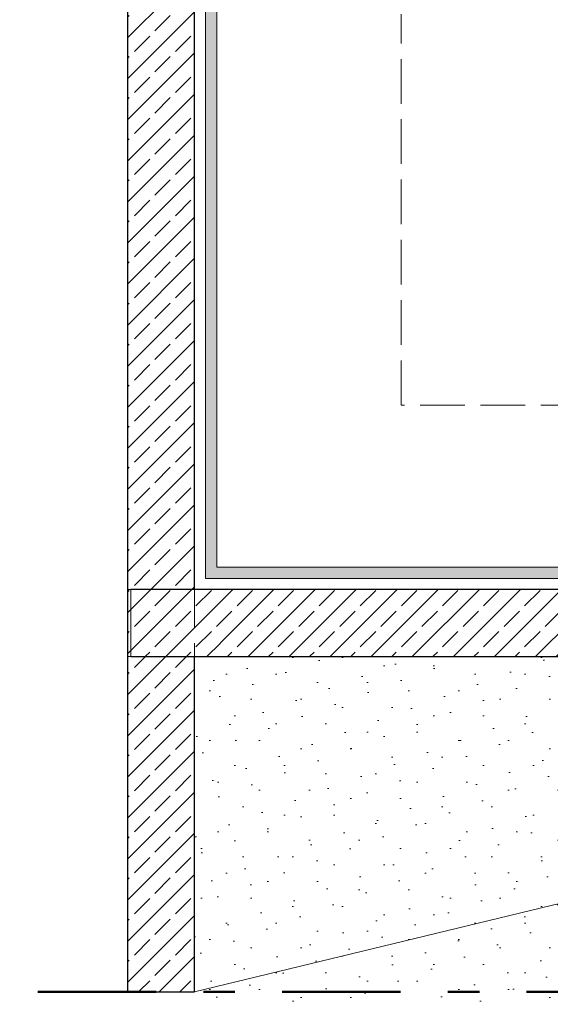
# Model space of a CAD drawing. Header units: centimetres. Extents: x -520 to 22173, y -1503 to 4054.
# Tile 35 of 82: x 9240 to 9478, y 2367 to 2807. Entities that reach past the tile are written whole.
import ezdxf

# ---------------------------------------------------------------- set-up
doc = ezdxf.new("R2010")
doc.units = ezdxf.units.CM
doc.header["$LTSCALE"] = 0.1
doc.header["$MEASUREMENT"] = 0
for name, pattern in [('$0$HIDDEN', [952.5, 635, -317.5]), ('Krawędzie ukryte', [270, 200, -70]), ('Przerywana podwójnie', [1093.611073, 529.166651, -211.666656, 141.111112, -211.666656]), ('Wipeout_Contour', [1000, 0, -1000])]:
    doc.linetypes.add(name, pattern=pattern)
for name, color, linetype in [('0_Teren', 7, 'Continuous'), ('2_barierki.K_IR', 7, 'Continuous'), ('2_schody.K_IR', 7, 'Continuous'), ('2_słupy.K_IR', 7, 'Continuous'), ('2_ściany podporowe.ISTN', 7, 'Continuous'), ('2_ściany podporowe.K_IR', 7, 'Continuous'), ('3_opisy.K_IR', 7, 'Continuous'), ('5_opisy.K_IR', 7, 'Continuous'), ('5_wymiary.K_IR', 7, 'Continuous')]:
    doc.layers.add(name, color=color, linetype=linetype)
doc.styles.add('GENERATED_STYLE_2', font='txt')
doc.dimstyles.new('GENERATED_STYLE__3', dxfattribs={"dimtxt": 18, "dimasz": 9.178744, "dimexe": 0.18, "dimexo": 2, "dimgap": 0.09, "dimtad": 1, "dimdec": 0, "dimzin": 0, "dimdsep": 46, "dimtxsty": 'GENERATED_STYLE_2', "dimblk": 'ARROWHEAD_2', "dimblk1": 'ARROWHEAD_2', "dimblk2": 'ARROWHEAD_2', "dimcen": 0.09, "dimclrd": 1, "dimclre": 1, "dimclrt": 1, "dimadec": 1, "dimazin": 0, "dimtfac": 1, "dimtdec": 4, "dimtmove": 0, "dimatfit": 3, "dimfxl": 1, "dimtolj": 1, "dimtzin": 0, "dimarcsym": 0})
pattern_1 = [(45, (8385.933, 775.433), (-9.19239, 9.19239), []), (45, (8381.337, 780.03), (-9.19239, 9.19239), [9.75, -3.25])]

# ---------------------------------------------------------------- blocks, each defined once
blk = doc.blocks.new('*X149', base_point=(8385.93, 775.43))
at = {"layer": '0_Teren', "color": 253, "linetype": 'Continuous', "lineweight": 0, "true_color": 0x9f9f9f}
for p, q in [((9335.93, 2791.43), (9335.93, 2816.43)), ((9335.93, 2816.43), (9335.93, 2791.43)), ((9385.93, 2791.43), (9385.93, 2816.43)), ((9385.93, 2816.43), (9385.93, 2791.43)), ((9435.93, 2791.43), (9435.93, 2816.43)), ((9435.93, 2816.43), (9435.93, 2791.43)), ((9318.8, 2795.43), (9323.43, 2795.43)), ((9318.8, 2795.43), (9323.43, 2795.43)), ((9323.43, 2795.43), (9323.43, 2791.43)), ((9323.43, 2791.43), (9323.43, 2795.43)), ((9348.43, 2791.43), (9348.43, 2795.43)), ((9348.43, 2795.43), (9348.43, 2791.43)), ((9348.43, 2795.43), (9360.93, 2795.43)), ((9348.43, 2795.43), (9373.43, 2795.43)), ((9360.93, 2795.43), (9373.43, 2795.43)), ((9360.93, 2770.43), (9360.93, 2795.43)), ((9360.93, 2795.43), (9360.93, 2770.43)), ((9373.43, 2795.43), (9373.43, 2791.43)), ((9373.43, 2791.43), (9373.43, 2795.43)), ((9398.43, 2791.43), (9398.43, 2795.43)), ((9398.43, 2795.43), (9398.43, 2791.43)), ((9398.43, 2795.43), (9410.93, 2795.43)), ((9398.43, 2795.43), (9423.43, 2795.43)), ((9410.93, 2795.43), (9423.43, 2795.43)), ((9410.93, 2770.43), (9410.93, 2795.43)), ((9410.93, 2795.43), (9410.93, 2770.43)), ((9423.43, 2795.43), (9423.43, 2791.43)), ((9423.43, 2791.43), (9423.43, 2795.43)), ((9448.43, 2791.43), (9448.43, 2795.43)), ((9448.43, 2795.43), (9448.43, 2791.43)), ((9448.43, 2795.43), (9460.93, 2795.43)), ((9448.43, 2795.43), (9473.43, 2795.43)), ((9460.93, 2795.43), (9473.43, 2795.43)), ((9460.93, 2770.43), (9460.93, 2795.43)), ((9460.93, 2795.43), (9460.93, 2770.43)), ((9473.43, 2795.43), (9473.43, 2791.43)), ((9473.43, 2791.43), (9473.43, 2795.43)), ((9323.43, 2791.43), (9335.93, 2791.43)), ((9323.43, 2791.43), (9348.43, 2791.43)), ((9335.93, 2791.43), (9348.43, 2791.43)), ((9373.43, 2791.43), (9385.93, 2791.43)), ((9373.43, 2791.43), (9398.43, 2791.43)), ((9385.93, 2791.43), (9398.43, 2791.43)), ((9423.43, 2791.43), (9435.93, 2791.43)), ((9423.43, 2791.43), (9448.43, 2791.43)), ((9435.93, 2791.43), (9448.43, 2791.43)), ((9473.43, 2791.43), (9485.93, 2791.43)), ((9473.43, 2791.43), (9498.43, 2791.43)), ((9323.43, 2770.43), (9323.43, 2774.43)), ((9323.43, 2774.43), (9323.43, 2770.43)), ((9323.43, 2774.43), (9335.93, 2774.43)), ((9323.43, 2774.43), (9348.43, 2774.43)), ((9335.93, 2774.43), (9348.43, 2774.43)), ((9335.93, 2749.43), (9335.93, 2774.43)), ((9335.93, 2774.43), (9335.93, 2749.43)), ((9348.43, 2774.43), (9348.43, 2770.43)), ((9348.43, 2770.43), (9348.43, 2774.43)), ((9373.43, 2770.43), (9373.43, 2774.43)), ((9373.43, 2774.43), (9373.43, 2770.43)), ((9373.43, 2774.43), (9385.93, 2774.43)), ((9373.43, 2774.43), (9398.43, 2774.43)), ((9385.93, 2774.43), (9398.43, 2774.43)), ((9385.93, 2749.43), (9385.93, 2774.43)), ((9385.93, 2774.43), (9385.93, 2749.43)), ((9398.43, 2774.43), (9398.43, 2770.43)), ((9398.43, 2770.43), (9398.43, 2774.43)), ((9423.43, 2770.43), (9423.43, 2774.43)), ((9423.43, 2774.43), (9423.43, 2770.43)), ((9423.43, 2774.43), (9435.93, 2774.43)), ((9423.43, 2774.43), (9448.43, 2774.43)), ((9435.93, 2774.43), (9448.43, 2774.43)), ((9435.93, 2749.43), (9435.93, 2774.43)), ((9435.93, 2774.43), (9435.93, 2749.43)), ((9448.43, 2774.43), (9448.43, 2770.43)), ((9448.43, 2770.43), (9448.43, 2774.43)), ((9473.43, 2770.43), (9473.43, 2774.43)), ((9473.43, 2774.43), (9473.43, 2770.43)), ((9473.43, 2774.43), (9485.93, 2774.43)), ((9473.43, 2774.43), (9498.43, 2774.43)), ((9318.8, 2770.43), (9323.43, 2770.43)), ((9318.8, 2770.43), (9323.43, 2770.43)), ((9348.43, 2770.43), (9360.93, 2770.43)), ((9348.43, 2770.43), (9373.43, 2770.43)), ((9360.93, 2770.43), (9373.43, 2770.43)), ((9398.43, 2770.43), (9410.93, 2770.43)), ((9398.43, 2770.43), (9423.43, 2770.43)), ((9410.93, 2770.43), (9423.43, 2770.43)), ((9448.43, 2770.43), (9460.93, 2770.43)), ((9448.43, 2770.43), (9473.43, 2770.43)), ((9460.93, 2770.43), (9473.43, 2770.43)), ((9318.8, 2753.43), (9323.43, 2753.43)), ((9318.8, 2753.43), (9323.43, 2753.43)), ((9323.43, 2753.43), (9323.43, 2749.43)), ((9323.43, 2749.43), (9323.43, 2753.43)), ((9348.43, 2749.43), (9348.43, 2753.43)), ((9348.43, 2753.43), (9348.43, 2749.43)), ((9348.43, 2753.43), (9360.93, 2753.43)), ((9348.43, 2753.43), (9373.43, 2753.43)), ((9360.93, 2753.43), (9373.43, 2753.43)), ((9360.93, 2728.43), (9360.93, 2753.43)), ((9360.93, 2753.43), (9360.93, 2728.43)), ((9373.43, 2753.43), (9373.43, 2749.43)), ((9373.43, 2749.43), (9373.43, 2753.43)), ((9398.43, 2749.43), (9398.43, 2753.43)), ((9398.43, 2753.43), (9398.43, 2749.43)), ((9398.43, 2753.43), (9410.93, 2753.43)), ((9398.43, 2753.43), (9423.43, 2753.43)), ((9410.93, 2753.43), (9423.43, 2753.43)), ((9410.93, 2728.43), (9410.93, 2753.43)), ((9410.93, 2753.43), (9410.93, 2728.43)), ((9423.43, 2753.43), (9423.43, 2749.43)), ((9423.43, 2749.43), (9423.43, 2753.43)), ((9448.43, 2749.43), (9448.43, 2753.43)), ((9448.43, 2753.43), (9448.43, 2749.43)), ((9448.43, 2753.43), (9460.93, 2753.43)), ((9448.43, 2753.43), (9473.43, 2753.43)), ((9460.93, 2753.43), (9473.43, 2753.43)), ((9460.93, 2728.43), (9460.93, 2753.43)), ((9460.93, 2753.43), (9460.93, 2728.43)), ((9473.43, 2753.43), (9473.43, 2749.43)), ((9473.43, 2749.43), (9473.43, 2753.43)), ((9323.43, 2749.43), (9335.93, 2749.43)), ((9323.43, 2749.43), (9348.43, 2749.43)), ((9335.93, 2749.43), (9348.43, 2749.43)), ((9373.43, 2749.43), (9385.93, 2749.43)), ((9373.43, 2749.43), (9398.43, 2749.43)), ((9385.93, 2749.43), (9398.43, 2749.43)), ((9423.43, 2749.43), (9435.93, 2749.43)), ((9423.43, 2749.43), (9448.43, 2749.43)), ((9435.93, 2749.43), (9448.43, 2749.43)), ((9473.43, 2749.43), (9485.93, 2749.43)), ((9473.43, 2749.43), (9498.43, 2749.43)), ((9318.8, 2728.43), (9323.43, 2728.43)), ((9318.8, 2728.43), (9323.43, 2728.43)), ((9323.43, 2728.43), (9323.43, 2732.43)), ((9323.43, 2732.43), (9323.43, 2728.43)), ((9323.43, 2732.43), (9335.93, 2732.43)), ((9323.43, 2732.43), (9348.43, 2732.43)), ((9335.93, 2732.43), (9348.43, 2732.43)), ((9335.93, 2707.43), (9335.93, 2732.43)), ((9335.93, 2732.43), (9335.93, 2707.43)), ((9348.43, 2732.43), (9348.43, 2728.43)), ((9348.43, 2728.43), (9348.43, 2732.43)), ((9348.43, 2728.43), (9360.93, 2728.43)), ((9348.43, 2728.43), (9373.43, 2728.43)), ((9360.93, 2728.43), (9373.43, 2728.43)), ((9373.43, 2728.43), (9373.43, 2732.43)), ((9373.43, 2732.43), (9373.43, 2728.43)), ((9373.43, 2732.43), (9385.93, 2732.43)), ((9373.43, 2732.43), (9398.43, 2732.43)), ((9385.93, 2732.43), (9398.43, 2732.43)), ((9385.93, 2707.43), (9385.93, 2732.43)), ((9385.93, 2732.43), (9385.93, 2707.43)), ((9398.43, 2732.43), (9398.43, 2728.43)), ((9398.43, 2728.43), (9398.43, 2732.43)), ((9398.43, 2728.43), (9410.93, 2728.43)), ((9398.43, 2728.43), (9423.43, 2728.43)), ((9410.93, 2728.43), (9423.43, 2728.43)), ((9423.43, 2728.43), (9423.43, 2732.43)), ((9423.43, 2732.43), (9423.43, 2728.43)), ((9423.43, 2732.43), (9435.93, 2732.43)), ((9423.43, 2732.43), (9448.43, 2732.43)), ((9435.93, 2732.43), (9448.43, 2732.43)), ((9435.93, 2707.43), (9435.93, 2732.43)), ((9435.93, 2732.43), (9435.93, 2707.43)), ((9448.43, 2732.43), (9448.43, 2728.43)), ((9448.43, 2728.43), (9448.43, 2732.43)), ((9448.43, 2728.43), (9460.93, 2728.43)), ((9448.43, 2728.43), (9473.43, 2728.43)), ((9460.93, 2728.43), (9473.43, 2728.43)), ((9473.43, 2728.43), (9473.43, 2732.43)), ((9473.43, 2732.43), (9473.43, 2728.43)), ((9473.43, 2732.43), (9485.93, 2732.43)), ((9473.43, 2732.43), (9498.43, 2732.43)), ((9318.8, 2711.43), (9323.43, 2711.43)), ((9318.8, 2711.43), (9323.43, 2711.43)), ((9323.43, 2711.43), (9323.43, 2707.43)), ((9323.43, 2707.43), (9323.43, 2711.43)), ((9348.43, 2707.43), (9348.43, 2711.43)), ((9348.43, 2711.43), (9348.43, 2707.43)), ((9348.43, 2711.43), (9360.93, 2711.43)), ((9348.43, 2711.43), (9373.43, 2711.43)), ((9360.93, 2711.43), (9373.43, 2711.43)), ((9360.93, 2686.43), (9360.93, 2711.43)), ((9360.93, 2711.43), (9360.93, 2686.43)), ((9373.43, 2711.43), (9373.43, 2707.43)), ((9373.43, 2707.43), (9373.43, 2711.43)), ((9398.43, 2707.43), (9398.43, 2711.43)), ((9398.43, 2711.43), (9398.43, 2707.43)), ((9398.43, 2711.43), (9410.93, 2711.43)), ((9398.43, 2711.43), (9423.43, 2711.43)), ((9410.93, 2711.43), (9423.43, 2711.43)), ((9410.93, 2686.43), (9410.93, 2711.43)), ((9410.93, 2711.43), (9410.93, 2686.43)), ((9423.43, 2711.43), (9423.43, 2707.43)), ((9423.43, 2707.43), (9423.43, 2711.43)), ((9448.43, 2707.43), (9448.43, 2711.43)), ((9448.43, 2711.43), (9448.43, 2707.43)), ((9448.43, 2711.43), (9460.93, 2711.43)), ((9448.43, 2711.43), (9473.43, 2711.43)), ((9460.93, 2711.43), (9473.43, 2711.43)), ((9460.93, 2686.43), (9460.93, 2711.43)), ((9460.93, 2711.43), (9460.93, 2686.43)), ((9473.43, 2711.43), (9473.43, 2707.43)), ((9473.43, 2707.43), (9473.43, 2711.43)), ((9323.43, 2707.43), (9335.93, 2707.43)), ((9323.43, 2707.43), (9348.43, 2707.43)), ((9335.93, 2707.43), (9348.43, 2707.43)), ((9373.43, 2707.43), (9385.93, 2707.43)), ((9373.43, 2707.43), (9398.43, 2707.43)), ((9385.93, 2707.43), (9398.43, 2707.43)), ((9423.43, 2707.43), (9435.93, 2707.43)), ((9423.43, 2707.43), (9448.43, 2707.43)), ((9435.93, 2707.43), (9448.43, 2707.43)), ((9473.43, 2707.43), (9485.93, 2707.43)), ((9473.43, 2707.43), (9498.43, 2707.43)), ((9323.43, 2686.43), (9323.43, 2690.43)), ((9323.43, 2690.43), (9323.43, 2686.43)), ((9323.43, 2690.43), (9335.93, 2690.43)), ((9323.43, 2690.43), (9348.43, 2690.43)), ((9335.93, 2690.43), (9348.43, 2690.43)), ((9335.93, 2665.43), (9335.93, 2690.43)), ((9335.93, 2690.43), (9335.93, 2665.43)), ((9348.43, 2690.43), (9348.43, 2686.43)), ((9348.43, 2686.43), (9348.43, 2690.43)), ((9373.43, 2686.43), (9373.43, 2690.43)), ((9373.43, 2690.43), (9373.43, 2686.43)), ((9373.43, 2690.43), (9385.93, 2690.43)), ((9373.43, 2690.43), (9398.43, 2690.43)), ((9385.93, 2690.43), (9398.43, 2690.43)), ((9385.93, 2665.43), (9385.93, 2690.43)), ((9385.93, 2690.43), (9385.93, 2665.43)), ((9398.43, 2690.43), (9398.43, 2686.43)), ((9398.43, 2686.43), (9398.43, 2690.43)), ((9423.43, 2686.43), (9423.43, 2690.43)), ((9423.43, 2690.43), (9423.43, 2686.43)), ((9423.43, 2690.43), (9435.93, 2690.43)), ((9423.43, 2690.43), (9448.43, 2690.43)), ((9435.93, 2690.43), (9448.43, 2690.43)), ((9435.93, 2665.43), (9435.93, 2690.43)), ((9435.93, 2690.43), (9435.93, 2665.43)), ((9448.43, 2690.43), (9448.43, 2686.43)), ((9448.43, 2686.43), (9448.43, 2690.43)), ((9473.43, 2686.43), (9473.43, 2690.43)), ((9473.43, 2690.43), (9473.43, 2686.43)), ((9473.43, 2690.43), (9485.93, 2690.43)), ((9473.43, 2690.43), (9498.43, 2690.43)), ((9318.8, 2686.43), (9323.43, 2686.43)), ((9318.8, 2686.43), (9323.43, 2686.43)), ((9348.43, 2686.43), (9360.93, 2686.43)), ((9348.43, 2686.43), (9373.43, 2686.43)), ((9360.93, 2686.43), (9373.43, 2686.43)), ((9398.43, 2686.43), (9410.93, 2686.43)), ((9398.43, 2686.43), (9423.43, 2686.43)), ((9410.93, 2686.43), (9423.43, 2686.43)), ((9448.43, 2686.43), (9460.93, 2686.43)), ((9448.43, 2686.43), (9473.43, 2686.43)), ((9460.93, 2686.43), (9473.43, 2686.43)), ((9318.8, 2669.43), (9323.43, 2669.43)), ((9318.8, 2669.43), (9323.43, 2669.43)), ((9323.43, 2669.43), (9323.43, 2665.43)), ((9323.43, 2665.43), (9323.43, 2669.43)), ((9348.43, 2665.43), (9348.43, 2669.43)), ((9348.43, 2669.43), (9348.43, 2665.43)), ((9348.43, 2669.43), (9360.93, 2669.43)), ((9348.43, 2669.43), (9373.43, 2669.43)), ((9360.93, 2669.43), (9373.43, 2669.43)), ((9360.93, 2644.43), (9360.93, 2669.43)), ((9360.93, 2669.43), (9360.93, 2644.43)), ((9373.43, 2669.43), (9373.43, 2665.43)), ((9373.43, 2665.43), (9373.43, 2669.43)), ((9398.43, 2665.43), (9398.43, 2669.43)), ((9398.43, 2669.43), (9398.43, 2665.43)), ((9398.43, 2669.43), (9410.93, 2669.43)), ((9398.43, 2669.43), (9423.43, 2669.43)), ((9410.93, 2669.43), (9423.43, 2669.43)), ((9410.93, 2644.43), (9410.93, 2669.43)), ((9410.93, 2669.43), (9410.93, 2644.43)), ((9423.43, 2669.43), (9423.43, 2665.43)), ((9423.43, 2665.43), (9423.43, 2669.43)), ((9448.43, 2665.43), (9448.43, 2669.43)), ((9448.43, 2669.43), (9448.43, 2665.43)), ((9448.43, 2669.43), (9460.93, 2669.43)), ((9448.43, 2669.43), (9473.43, 2669.43)), ((9460.93, 2669.43), (9473.43, 2669.43)), ((9460.93, 2644.43), (9460.93, 2669.43)), ((9460.93, 2669.43), (9460.93, 2644.43)), ((9473.43, 2669.43), (9473.43, 2665.43)), ((9473.43, 2665.43), (9473.43, 2669.43)), ((9323.43, 2665.43), (9335.93, 2665.43)), ((9323.43, 2665.43), (9348.43, 2665.43)), ((9335.93, 2665.43), (9348.43, 2665.43)), ((9373.43, 2665.43), (9385.93, 2665.43)), ((9373.43, 2665.43), (9398.43, 2665.43)), ((9385.93, 2665.43), (9398.43, 2665.43)), ((9423.43, 2665.43), (9435.93, 2665.43)), ((9423.43, 2665.43), (9448.43, 2665.43)), ((9435.93, 2665.43), (9448.43, 2665.43)), ((9473.43, 2665.43), (9485.93, 2665.43)), ((9473.43, 2665.43), (9498.43, 2665.43)), ((9323.43, 2644.43), (9323.43, 2648.43)), ((9323.43, 2648.43), (9323.43, 2644.43)), ((9323.43, 2648.43), (9335.93, 2648.43)), ((9323.43, 2648.43), (9348.43, 2648.43)), ((9335.93, 2648.43), (9348.43, 2648.43)), ((9335.93, 2623.43), (9335.93, 2648.43)), ((9335.93, 2648.43), (9335.93, 2623.43)), ((9348.43, 2648.43), (9348.43, 2644.43)), ((9348.43, 2644.43), (9348.43, 2648.43)), ((9373.43, 2644.43), (9373.43, 2648.43)), ((9373.43, 2648.43), (9373.43, 2644.43)), ((9373.43, 2648.43), (9385.93, 2648.43)), ((9373.43, 2648.43), (9398.43, 2648.43)), ((9385.93, 2648.43), (9398.43, 2648.43)), ((9385.93, 2623.43), (9385.93, 2648.43)), ((9385.93, 2648.43), (9385.93, 2623.43)), ((9398.43, 2648.43), (9398.43, 2644.43)), ((9398.43, 2644.43), (9398.43, 2648.43)), ((9423.43, 2644.43), (9423.43, 2648.43)), ((9423.43, 2648.43), (9423.43, 2644.43)), ((9423.43, 2648.43), (9435.93, 2648.43)), ((9423.43, 2648.43), (9448.43, 2648.43)), ((9435.93, 2648.43), (9448.43, 2648.43)), ((9435.93, 2623.43), (9435.93, 2648.43)), ((9435.93, 2648.43), (9435.93, 2623.43)), ((9448.43, 2648.43), (9448.43, 2644.43)), ((9448.43, 2644.43), (9448.43, 2648.43)), ((9473.43, 2644.43), (9473.43, 2648.43)), ((9473.43, 2648.43), (9473.43, 2644.43)), ((9473.43, 2648.43), (9485.93, 2648.43)), ((9473.43, 2648.43), (9498.43, 2648.43)), ((9318.8, 2644.43), (9323.43, 2644.43)), ((9318.8, 2644.43), (9323.43, 2644.43)), ((9348.43, 2644.43), (9360.93, 2644.43)), ((9348.43, 2644.43), (9373.43, 2644.43)), ((9360.93, 2644.43), (9373.43, 2644.43)), ((9398.43, 2644.43), (9410.93, 2644.43)), ((9398.43, 2644.43), (9423.43, 2644.43)), ((9410.93, 2644.43), (9423.43, 2644.43)), ((9448.43, 2644.43), (9460.93, 2644.43)), ((9448.43, 2644.43), (9473.43, 2644.43)), ((9460.93, 2644.43), (9473.43, 2644.43)), ((9318.8, 2627.43), (9323.43, 2627.43)), ((9318.8, 2627.43), (9323.43, 2627.43)), ((9323.43, 2627.43), (9323.43, 2623.43)), ((9323.43, 2623.43), (9323.43, 2627.43)), ((9348.43, 2623.43), (9348.43, 2627.43)), ((9348.43, 2627.43), (9348.43, 2623.43)), ((9348.43, 2627.43), (9360.93, 2627.43)), ((9348.43, 2627.43), (9373.43, 2627.43)), ((9360.93, 2627.43), (9373.43, 2627.43)), ((9360.93, 2602.43), (9360.93, 2627.43)), ((9360.93, 2627.43), (9360.93, 2602.43)), ((9373.43, 2627.43), (9373.43, 2623.43)), ((9373.43, 2623.43), (9373.43, 2627.43)), ((9398.43, 2623.43), (9398.43, 2627.43)), ((9398.43, 2627.43), (9398.43, 2623.43)), ((9398.43, 2627.43), (9410.93, 2627.43)), ((9398.43, 2627.43), (9423.43, 2627.43)), ((9410.93, 2627.43), (9423.43, 2627.43)), ((9410.93, 2602.43), (9410.93, 2627.43)), ((9410.93, 2627.43), (9410.93, 2602.43)), ((9423.43, 2627.43), (9423.43, 2623.43)), ((9423.43, 2623.43), (9423.43, 2627.43)), ((9448.43, 2623.43), (9448.43, 2627.43)), ((9448.43, 2627.43), (9448.43, 2623.43)), ((9448.43, 2627.43), (9460.93, 2627.43)), ((9448.43, 2627.43), (9473.43, 2627.43)), ((9460.93, 2627.43), (9473.43, 2627.43)), ((9460.93, 2602.43), (9460.93, 2627.43)), ((9460.93, 2627.43), (9460.93, 2602.43)), ((9473.43, 2627.43), (9473.43, 2623.43)), ((9473.43, 2623.43), (9473.43, 2627.43)), ((9323.43, 2623.43), (9335.93, 2623.43)), ((9323.43, 2623.43), (9348.43, 2623.43)), ((9335.93, 2623.43), (9348.43, 2623.43)), ((9373.43, 2623.43), (9385.93, 2623.43)), ((9373.43, 2623.43), (9398.43, 2623.43)), ((9385.93, 2623.43), (9398.43, 2623.43)), ((9423.43, 2623.43), (9435.93, 2623.43)), ((9423.43, 2623.43), (9448.43, 2623.43)), ((9435.93, 2623.43), (9448.43, 2623.43)), ((9473.43, 2623.43), (9485.93, 2623.43)), ((9473.43, 2623.43), (9498.43, 2623.43)), ((9323.43, 2602.43), (9323.43, 2606.43)), ((9323.43, 2606.43), (9323.43, 2602.43)), ((9323.43, 2606.43), (9335.93, 2606.43)), ((9323.43, 2606.43), (9348.43, 2606.43)), ((9335.93, 2606.43), (9348.43, 2606.43)), ((9335.93, 2581.43), (9335.93, 2606.43)), ((9335.93, 2606.43), (9335.93, 2581.43)), ((9348.43, 2606.43), (9348.43, 2602.43)), ((9348.43, 2602.43), (9348.43, 2606.43)), ((9373.43, 2602.43), (9373.43, 2606.43)), ((9373.43, 2606.43), (9373.43, 2602.43)), ((9373.43, 2606.43), (9385.93, 2606.43)), ((9373.43, 2606.43), (9398.43, 2606.43)), ((9385.93, 2606.43), (9398.43, 2606.43)), ((9385.93, 2581.43), (9385.93, 2606.43)), ((9385.93, 2606.43), (9385.93, 2581.43)), ((9398.43, 2606.43), (9398.43, 2602.43)), ((9398.43, 2602.43), (9398.43, 2606.43)), ((9423.43, 2602.43), (9423.43, 2606.43)), ((9423.43, 2606.43), (9423.43, 2602.43)), ((9423.43, 2606.43), (9435.93, 2606.43)), ((9423.43, 2606.43), (9448.43, 2606.43)), ((9435.93, 2606.43), (9448.43, 2606.43)), ((9435.93, 2581.43), (9435.93, 2606.43)), ((9435.93, 2606.43), (9435.93, 2581.43)), ((9448.43, 2606.43), (9448.43, 2602.43)), ((9448.43, 2602.43), (9448.43, 2606.43)), ((9473.43, 2602.43), (9473.43, 2606.43)), ((9473.43, 2606.43), (9473.43, 2602.43)), ((9473.43, 2606.43), (9485.93, 2606.43)), ((9473.43, 2606.43), (9498.43, 2606.43)), ((9318.8, 2602.43), (9323.43, 2602.43)), ((9318.8, 2602.43), (9323.43, 2602.43)), ((9348.43, 2602.43), (9360.93, 2602.43)), ((9348.43, 2602.43), (9373.43, 2602.43)), ((9360.93, 2602.43), (9373.43, 2602.43)), ((9398.43, 2602.43), (9410.93, 2602.43)), ((9398.43, 2602.43), (9423.43, 2602.43)), ((9410.93, 2602.43), (9423.43, 2602.43)), ((9448.43, 2602.43), (9460.93, 2602.43)), ((9448.43, 2602.43), (9473.43, 2602.43)), ((9460.93, 2602.43), (9473.43, 2602.43)), ((9318.8, 2585.43), (9323.43, 2585.43)), ((9318.8, 2585.43), (9323.43, 2585.43)), ((9323.43, 2585.43), (9323.43, 2581.43)), ((9323.43, 2581.43), (9323.43, 2585.43)), ((9348.43, 2581.43), (9348.43, 2585.43)), ((9348.43, 2585.43), (9348.43, 2581.43)), ((9348.43, 2585.43), (9360.93, 2585.43)), ((9348.43, 2585.43), (9373.43, 2585.43)), ((9360.93, 2585.43), (9373.43, 2585.43)), ((9360.93, 2560.43), (9360.93, 2585.43)), ((9360.93, 2585.43), (9360.93, 2560.43)), ((9373.43, 2585.43), (9373.43, 2581.43)), ((9373.43, 2581.43), (9373.43, 2585.43)), ((9398.43, 2581.43), (9398.43, 2585.43)), ((9398.43, 2585.43), (9398.43, 2581.43)), ((9398.43, 2585.43), (9410.93, 2585.43)), ((9398.43, 2585.43), (9423.43, 2585.43)), ((9410.93, 2585.43), (9423.43, 2585.43)), ((9410.93, 2560.43), (9410.93, 2585.43)), ((9410.93, 2585.43), (9410.93, 2560.43)), ((9423.43, 2585.43), (9423.43, 2581.43)), ((9423.43, 2581.43), (9423.43, 2585.43)), ((9448.43, 2581.43), (9448.43, 2585.43)), ((9448.43, 2585.43), (9448.43, 2581.43)), ((9448.43, 2585.43), (9460.93, 2585.43)), ((9448.43, 2585.43), (9473.43, 2585.43)), ((9460.93, 2585.43), (9473.43, 2585.43)), ((9460.93, 2560.43), (9460.93, 2585.43)), ((9460.93, 2585.43), (9460.93, 2560.43)), ((9473.43, 2585.43), (9473.43, 2581.43)), ((9473.43, 2581.43), (9473.43, 2585.43)), ((9323.43, 2581.43), (9335.93, 2581.43)), ((9323.43, 2581.43), (9348.43, 2581.43)), ((9335.93, 2581.43), (9348.43, 2581.43)), ((9373.43, 2581.43), (9385.93, 2581.43)), ((9373.43, 2581.43), (9398.43, 2581.43)), ((9385.93, 2581.43), (9398.43, 2581.43)), ((9423.43, 2581.43), (9435.93, 2581.43)), ((9423.43, 2581.43), (9448.43, 2581.43)), ((9435.93, 2581.43), (9448.43, 2581.43)), ((9473.43, 2581.43), (9485.93, 2581.43)), ((9473.43, 2581.43), (9498.43, 2581.43)), ((9323.43, 2560.43), (9323.43, 2564.43)), ((9323.43, 2564.43), (9323.43, 2560.43)), ((9323.43, 2564.43), (9335.93, 2564.43)), ((9323.43, 2564.43), (9348.43, 2564.43)), ((9335.93, 2564.43), (9348.43, 2564.43)), ((9335.93, 2552.49), (9335.93, 2564.43)), ((9335.93, 2564.43), (9335.93, 2552.49)), ((9348.43, 2564.43), (9348.43, 2560.43)), ((9348.43, 2560.43), (9348.43, 2564.43)), ((9373.43, 2560.43), (9373.43, 2564.43)), ((9373.43, 2564.43), (9373.43, 2560.43)), ((9373.43, 2564.43), (9385.93, 2564.43)), ((9373.43, 2564.43), (9398.43, 2564.43)), ((9385.93, 2564.43), (9398.43, 2564.43)), ((9385.93, 2552.49), (9385.93, 2564.43)), ((9385.93, 2564.43), (9385.93, 2552.49)), ((9398.43, 2564.43), (9398.43, 2560.43)), ((9398.43, 2560.43), (9398.43, 2564.43)), ((9423.43, 2560.43), (9423.43, 2564.43)), ((9423.43, 2564.43), (9423.43, 2560.43)), ((9423.43, 2564.43), (9435.93, 2564.43)), ((9423.43, 2564.43), (9448.43, 2564.43)), ((9435.93, 2564.43), (9448.43, 2564.43)), ((9435.93, 2552.49), (9435.93, 2564.43)), ((9435.93, 2564.43), (9435.93, 2552.49)), ((9448.43, 2564.43), (9448.43, 2560.43)), ((9448.43, 2560.43), (9448.43, 2564.43)), ((9473.43, 2560.43), (9473.43, 2564.43)), ((9473.43, 2564.43), (9473.43, 2560.43)), ((9473.43, 2564.43), (9485.93, 2564.43)), ((9473.43, 2564.43), (9498.43, 2564.43)), ((9318.8, 2560.43), (9323.43, 2560.43)), ((9318.8, 2560.43), (9323.43, 2560.43)), ((9348.43, 2560.43), (9360.93, 2560.43)), ((9348.43, 2560.43), (9373.43, 2560.43)), ((9360.93, 2560.43), (9373.43, 2560.43)), ((9398.43, 2560.43), (9410.93, 2560.43)), ((9398.43, 2560.43), (9423.43, 2560.43)), ((9410.93, 2560.43), (9423.43, 2560.43)), ((9448.43, 2560.43), (9460.93, 2560.43)), ((9448.43, 2560.43), (9473.43, 2560.43)), ((9460.93, 2560.43), (9473.43, 2560.43))]:
    blk.add_line(p, q, dxfattribs=at)
blk = doc.blocks.new('Strop_2_1', base_point=(9196.62, 3122.49))
at = {"layer": '0_Teren', "linetype": 'Continuous', "lineweight": 0, "true_color": 0xffffff}
blk.add_hatch(color=7, dxfattribs=at).paths.add_polyline_path([(9196.62, 3122.49), (9146.07, 3019.53), (9318.8, 2937.59), (9318.8, 2552.49), (9763.8, 2552.49), (9763.8, 2807.49), (9968.8, 2807.49), (9968.8, 2366.78), (10168.8, 2366.77), (10168.8, 2879.75), (9670.9, 3122.49)])
at = {"layer": '0_Teren', "color": 7, "linetype": 'Continuous', "lineweight": 9, "flags": 128}
blk.add_lwpolyline([(9196.62, 3122.49), (9670.9, 3122.49), (10168.8, 2879.75), (10168.8, 2366.77), (9968.8, 2366.78), (9968.8, 2807.49), (9763.8, 2807.49), (9763.8, 2552.49), (9318.8, 2552.49), (9318.8, 2937.59), (9146.07, 3019.53)], close=True, dxfattribs=at)
at = {"layer": '0_Teren', "color": 7, "linetype": 'Continuous', "lineweight": 9}
blk.add_blockref('*X149', (8385.93, 775.43), dxfattribs=at)
blk = doc.blocks.new('Wypełnienie_2_1', base_point=(8385.93, 955.43))
at = {"layer": '5_opisy.K_IR', "linetype": 'Continuous', "lineweight": 0, "true_color": 0x000000}
h = blk.add_hatch(dxfattribs=at)
h.set_pattern_fill('Piasek_0001', color=18, style=0, pattern_type=2)
h.set_pattern_definition([(45, (8385.933, 810.433), (-11.13693, 11.13693), [0, -10.5, 0, -15.75]), (110, (8420.933, 810.433), (14.80016, 5.38682), [0, -7.7, 0, -13.3])])
h.paths.add_polyline_path([(9318.29, 2522.29), (9318.29, 2366.58), (9938.29, 2366.58), (9938.29, 2522.29)])
blk = doc.blocks.new('Schody_2_1', base_point=(8385.93, 775.43))
at = {"color": 254, "linetype": 'Wipeout_Contour', "lineweight": 0, "ltscale": 58923.693861}
blk.add_wipeout([(9493.29, 2552.29), (9493.29, 2717.29), (9493.29, 2727.29), (9493.29, 2892.29), (9318.29, 2892.29), (9318.29, 2552.29)], dxfattribs=at).dxf.layer = '2_schody.K_IR'
at = {"layer": '2_schody.K_IR', "color": 7, "linetype": 'Krawędzie ukryte', "lineweight": 15}
for p, q in [((9318.29, 2552.29), (9318.29, 2892.29)), ((9410.79, 2634.79), (9410.79, 2809.79)), ((9493.29, 2634.79), (9410.79, 2634.79)), ((9493.29, 2552.29), (9318.29, 2552.29))]:
    blk.add_line(p, q, dxfattribs=at)
blk = doc.blocks.new('Ściana_27_1', base_point=(9305.79, 2552.29))
at = {"color": 254, "linetype": 'Wipeout_Contour', "lineweight": 0, "ltscale": 38496.022944}
blk.add_wipeout([(9288.29, 2552.29), (9288.29, 2372.22), (9318.29, 2372.22), (9318.29, 2552.29)], dxfattribs=at).dxf.layer = '2_ściany podporowe.K_IR'
at = {"layer": '2_ściany podporowe.K_IR', "linetype": 'Continuous', "lineweight": 0, "true_color": 0x000000}
h = blk.add_hatch(dxfattribs=at)
h.set_pattern_fill('Beton_zbrojony_0001', color=18, style=0, pattern_type=2)
h.set_pattern_definition(pattern_1)
h.paths.add_polyline_path([(9288.29, 2552.29), (9288.29, 2372.22), (9318.29, 2372.22), (9318.29, 2552.29)])
at = {"layer": '2_ściany podporowe.K_IR', "color": 7, "linetype": 'Continuous', "lineweight": 30, "flags": 128}
for points in [[(9288.29, 2552.29), (9288.29, 2372.22)], [(9318.29, 2372.22), (9318.29, 2522.29)], [(9288.29, 2372.22), (9318.29, 2372.22)]]:
    blk.add_lwpolyline(points, dxfattribs=at)
blk = doc.blocks.new('Ściana_28_1', base_point=(9305.79, 2892.29))
at = {"color": 254, "linetype": 'Wipeout_Contour', "lineweight": 0, "ltscale": 38779.101465}
blk.add_wipeout([(9288.29, 2892.29), (9288.29, 2552.29), (9318.29, 2552.29), (9318.29, 2892.29)], dxfattribs=at).dxf.layer = '2_ściany podporowe.K_IR'
at = {"layer": '2_ściany podporowe.K_IR', "linetype": 'Continuous', "lineweight": 0, "true_color": 0x000000}
h = blk.add_hatch(dxfattribs=at)
h.set_pattern_fill('Beton_zbrojony_0001', color=18, style=0, pattern_type=2)
h.set_pattern_definition(pattern_1)
h.paths.add_polyline_path([(9288.29, 2892.29), (9288.29, 2552.29), (9318.29, 2552.29), (9318.29, 2892.29)])
at = {"layer": '2_ściany podporowe.K_IR', "color": 7, "linetype": 'Continuous', "lineweight": 30, "flags": 128}
for points in [[(9288.29, 2892.29), (9288.29, 2552.29)], [(9318.29, 2552.29), (9318.29, 2892.29)]]:
    blk.add_lwpolyline(points, dxfattribs=at)
blk = doc.blocks.new('Ściana_35_1', base_point=(9763.29, 2534.79))
at = {"color": 254, "linetype": 'Wipeout_Contour', "lineweight": 0, "ltscale": 39490.342818}
blk.add_wipeout([(9763.29, 2552.29), (9318.29, 2552.29), (9318.29, 2522.29), (9763.29, 2522.29)], dxfattribs=at).dxf.layer = '2_ściany podporowe.K_IR'
at = {"layer": '2_ściany podporowe.K_IR', "linetype": 'Continuous', "lineweight": 0, "true_color": 0x000000}
h = blk.add_hatch(dxfattribs=at)
h.set_pattern_fill('Beton_zbrojony_0001', color=18, style=0, pattern_type=2)
h.set_pattern_definition(pattern_1)
h.paths.add_polyline_path([(9763.29, 2552.29), (9318.29, 2552.29), (9318.29, 2522.29), (9763.29, 2522.29)])
at = {"layer": '2_ściany podporowe.K_IR', "color": 7, "linetype": 'Continuous', "lineweight": 30, "flags": 128}
for points in [[(9763.29, 2552.29), (9318.29, 2552.29)], [(9318.29, 2522.29), (9763.29, 2522.29)]]:
    blk.add_lwpolyline(points, dxfattribs=at)
at = {"color": 254, "linetype": 'Wipeout_Contour', "lineweight": 0, "ltscale": 38597.328231}
blk.add_wipeout([(9289.76, 2552.29), (9289.76, 2522.29), (9329.76, 2522.29), (9329.76, 2552.29)], dxfattribs=at).dxf.layer = '2_ściany podporowe.K_IR'
at = {"layer": '2_ściany podporowe.K_IR', "linetype": 'Continuous', "lineweight": 0, "true_color": 0x000000}
h = blk.add_hatch(dxfattribs=at)
h.set_pattern_fill('Beton_zbrojony_0001', color=18, style=0, pattern_type=2)
h.set_pattern_definition(pattern_1)
h.paths.add_polyline_path([(9289.76, 2552.29), (9289.76, 2522.29), (9329.76, 2522.29), (9329.76, 2552.29)])
at = {"layer": '2_ściany podporowe.ISTN', "color": 7, "linetype": 'Continuous', "lineweight": 30}
for p, q in [((9329.76, 2552.29), (9289.76, 2552.29)), ((9289.76, 2522.29), (9329.76, 2522.29))]:
    blk.add_line(p, q, dxfattribs=at)
at = {"layer": '2_ściany podporowe.ISTN', "color": 252, "linetype": 'Continuous', "lineweight": 0}
blk.add_line((9289.76, 2552.29), (9289.76, 2522.29), dxfattribs=at)
blk = doc.blocks.new('*D294', base_point=(8385.93, 775.43))
at = {"layer": '5_wymiary.K_IR', "color": 1, "linetype": 'Continuous', "lineweight": 0}
for p, q in [((9168.29, 2922.29), (9168.29, 2928.19)), ((9177.35, 2922.29), (9159.23, 2922.29)), ((9174.33, 2918.8), (9162.25, 2925.77)), ((9168.29, 2372.22), (9168.29, 2922.29)), ((9162.25, 2375.71), (9174.33, 2368.73)), ((9177.35, 2372.22), (9159.23, 2372.22)), ((9168.29, 2366.31), (9168.29, 2372.22))]:
    blk.add_line(p, q, dxfattribs=at)
at = {"color": 254, "linetype": 'Wipeout_Contour', "lineweight": 0, "ltscale": 38122.963904}
blk.add_wipeout([(9164.69, 2626.76), (9164.69, 2667.74), (9146.69, 2667.74), (9146.69, 2626.76)], dxfattribs=at).dxf.layer = '5_wymiary.K_IR'
at = {"layer": '5_wymiary.K_IR', "color": 1, "lineweight": 0, "insert": (9164.69, 2626.76), "char_height": 18, "attachment_point": 7, "rotation": 90, "style": 'GENERATED_STYLE_2'}
blk.add_mtext('\\A1;{\\pql;\\fArial|b0|i1|c238|p38;550}', dxfattribs=at)
blk = doc.blocks.new('ARROWHEAD_2')
at = {"color": 0, "linetype": 'Continuous', "lineweight": 0}
for p, q in [((-0.378, -0.655), (0.378, 0.655)), ((0, 0), (-1, 0))]:
    blk.add_line(p, q, dxfattribs=at)
blk = doc.blocks.new('Słup_54_1', base_point=(9303.29, 2537.29))
at = {"layer": '2_słupy.K_IR', "color": 7, "linetype": 'Krawędzie ukryte', "lineweight": 0, "flags": 128}
blk.add_lwpolyline([(9288.29, 2552.29), (9318.29, 2552.29), (9318.29, 2522.29), (9288.29, 2522.29)], close=True, dxfattribs=at)
blk = doc.blocks.new('Balustrada_8_1', base_point=(8385.93, 775.43))
at = {"layer": '2_barierki.K_IR', "linetype": 'Continuous', "lineweight": 0, "true_color": 0xffffff}
for points in [[(9328.29, 2892.29), (9323.29, 2892.29), (9323.29, 2557.29), (9328.29, 2562.29)], [(9328.29, 2562.29), (9323.29, 2557.29), (9493.29, 2557.29), (9493.29, 2562.29)]]:
    blk.add_hatch(color=7, dxfattribs=at).paths.add_polyline_path(points)
at = {"layer": '2_barierki.K_IR', "color": 7, "linetype": 'Continuous', "lineweight": 15}
for p, q in [((9323.29, 2892.29), (9323.29, 2557.29)), ((9328.29, 2562.29), (9328.29, 2892.29)), ((9493.29, 2562.29), (9328.29, 2562.29)), ((9323.29, 2557.29), (9493.29, 2557.29))]:
    blk.add_line(p, q, dxfattribs=at)

msp = doc.modelspace()

# ---------------------------------------------------------------- block references
at = {"layer": '0_Teren', "color": 7, "linetype": 'Continuous', "lineweight": 9}
msp.add_blockref('Strop_2_1', (9196.62, 3122.49), dxfattribs=at)
at = {"layer": '5_opisy.K_IR', "color": 7, "linetype": 'Continuous', "lineweight": 0}
msp.add_blockref('Wypełnienie_2_1', (8385.93, 955.43), dxfattribs=at)

# ---------------------------------------------------------------- next in the draw order: block references
at = {"layer": '2_schody.K_IR', "color": 7, "linetype": '$0$HIDDEN', "lineweight": 0}
msp.add_blockref('Schody_2_1', (8385.93, 775.43), dxfattribs=at)

# ---------------------------------------------------------------- next in the draw order: block references
at = {"layer": '2_barierki.K_IR', "color": 252, "linetype": 'Continuous', "lineweight": 0}
msp.add_blockref('Balustrada_8_1', (8385.93, 775.43), dxfattribs=at)
at = {"layer": '2_ściany podporowe.K_IR', "color": 7, "lineweight": 30}
msp.add_blockref('Ściana_27_1', (9305.79, 2552.29), dxfattribs=at)

# ---------------------------------------------------------------- next in the draw order: linework, layer by layer
at = {"layer": '3_opisy.K_IR', "color": 1, "linetype": 'Przerywana podwójnie', "lineweight": 50}
msp.add_lwpolyline([(9029.5, 2372.21), (10110.25, 2372.22)], dxfattribs=at)

# ---------------------------------------------------------------- next in the draw order: block references
at = {"layer": '2_ściany podporowe.K_IR', "color": 7, "lineweight": 30}
msp.add_blockref('Ściana_28_1', (9305.79, 2892.29), dxfattribs=at)

# ---------------------------------------------------------------- next in the draw order: block references
msp.add_blockref('Ściana_35_1', (9763.29, 2534.79), dxfattribs=at)

# ---------------------------------------------------------------- next in the draw order: linework, layer by layer
at = {"layer": '3_opisy.K_IR', "color": 7, "linetype": 'Continuous', "lineweight": 0}
msp.add_lwpolyline([(9938.29, 2522.29), (9318.29, 2372.22)], dxfattribs=at)

# ---------------------------------------------------------------- next in the draw order: dimensions: what is measured, and where the dimension line sits
at = {"layer": '5_wymiary.K_IR', "color": 1, "linetype": 'Continuous', "lineweight": 0}
dim = msp.add_linear_dim(base=(9168.29, 2922.29), p1=(9288.29, 2372.22), p2=(9288.29, 2922.29), angle=90, dimstyle='GENERATED_STYLE__3', dxfattribs=at)
dim.commit()
dim.dimension.update_dxf_attribs({"geometry": '*D294', "text_midpoint": (9155.69, 2647.35), "dimtype": 160, "text_rotation": 90})

# ---------------------------------------------------------------- next in the draw order: block references
at = {"layer": '2_słupy.K_IR', "color": 7, "lineweight": 30}
msp.add_blockref('Słup_54_1', (9303.29, 2537.29), dxfattribs=at)

doc.saveas('drawing.dxf')
